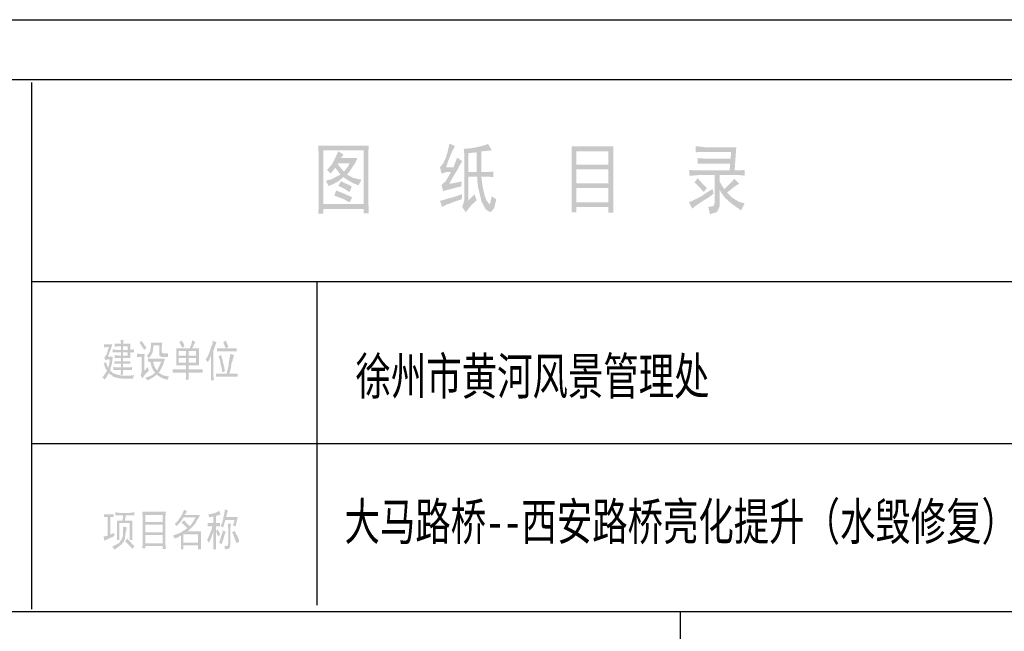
# Model space of a CAD drawing. Extents: x 39508475 to 39522402, y 3783947 to 3795549.
# Tile 8 of 256: x 39510679 to 39510759, y 3792626 to 3792676. Entities that reach past the tile are written whole.
import ezdxf
from ezdxf.enums import TextEntityAlignment as Align

# ---------------------------------------------------------------- set-up
doc = ezdxf.new("R2010")
doc.units = 0
doc.layers.get('0').update_dxf_attribs({"linetype": 'CONTINUOUS'})
doc.layers.add('LightTitle', color=7, linetype='CONTINUOUS')
doc.layers.add('图框', color=5, linetype='CONTINUOUS')
doc.styles.add('宋体', font='txt')

msp = doc.modelspace()

# ---------------------------------------------------------------- hatches: boundary and pattern name
at = {"layer": '图框'}
h = msp.add_hatch(color=0, dxfattribs=at)
h.paths.add_polyline_path([(39510734.03179, 3792665.67197), (39510734.03179, 3792665.17069), (39510734.36597, 3792665.21247), (39510734.82548, 3792665.21247), (39510736.91413, 3792665.21247), (39510737.33186, 3792665.58842), (39510734.82548, 3792665.58842), (39510734.49129, 3792665.6302)])
h.paths.add_polyline_path([(39510737.33186, 3792665.58842), (39510736.91413, 3792665.21247), (39510736.87236, 3792664.66942), (39510734.86725, 3792664.66942), (39510737.24832, 3792664.46055), (39510737.29009, 3792665.04537)])
h.paths.add_polyline_path([(39510734.19888, 3792664.71119), (39510734.19888, 3792664.25169), (39510736.83058, 3792664.25169), (39510736.78881, 3792663.70863), (39510734.24065, 3792663.70863), (39510737.20654, 3792663.70863), (39510737.20654, 3792663.87573), (39510737.24832, 3792664.46055), (39510734.86725, 3792664.66942), (39510734.70016, 3792664.66942)])
h.paths.add_polyline_path([(39510738.00023, 3792663.75041), (39510737.66605, 3792663.70863), (39510737.20654, 3792663.70863), (39510737.29009, 3792663.33268), (39510737.54073, 3792663.33268), (39510738.00023, 3792663.2909)])
h.paths.add_polyline_path([(39510733.53051, 3792663.75041), (39510733.53051, 3792663.2909), (39510733.78115, 3792663.2909), (39510734.24065, 3792663.33268), (39510735.57739, 3792663.33268), (39510735.99512, 3792663.33268), (39510737.29009, 3792663.33268), (39510737.20654, 3792663.70863), (39510734.24065, 3792663.70863), (39510733.99001, 3792663.70863)])
h.paths.add_polyline_path([(39510735.99512, 3792663.33268), (39510735.57739, 3792663.33268), (39510735.57739, 3792661.07693), (39510735.49385, 3792660.82629), (39510735.03434, 3792660.74275), (39510735.07611, 3792660.70097), (39510735.20143, 3792660.15792), (39510735.28498, 3792660.19969), (39510735.74448, 3792660.32501), (39510735.78626, 3792660.36679), (39510735.99512, 3792660.82629), (39510735.99512, 3792662.12126), (39510736.37108, 3792662.2048), (39510736.28753, 3792662.28835), (39510735.99512, 3792662.78963)])
h.paths.add_polyline_path([(39510734.19888, 3792663.08204), (39510733.94824, 3792662.74785), (39510733.99001, 3792662.70608), (39510734.3242, 3792662.3719), (39510734.70016, 3792661.95416), (39510734.9508, 3792662.28835), (39510734.90902, 3792662.33012), (39510734.57484, 3792662.66431)])
h.paths.add_polyline_path([(39510737.16477, 3792663.04027), (39510737.123, 3792662.95672), (39510736.78881, 3792662.62253), (39510736.37108, 3792662.2048), (39510735.99512, 3792662.12126), (39510736.07867, 3792661.95416), (39510736.41285, 3792661.49466), (39510736.78881, 3792661.16048), (39510736.91413, 3792661.03516), (39510737.33186, 3792660.74275), (39510737.74959, 3792660.45033), (39510737.74959, 3792660.53388), (39510738.00023, 3792661.03516), (39510737.5825, 3792661.16048), (39510737.20654, 3792661.36934), (39510736.9559, 3792661.53643), (39510736.57995, 3792661.91239), (39510736.78881, 3792662.07948), (39510737.20654, 3792662.41367), (39510737.54073, 3792662.62253), (39510737.54073, 3792662.66431)])
h.paths.add_polyline_path([(39510735.4103, 3792662.24658), (39510735.4103, 3792662.2048), (39510734.99257, 3792661.95416), (39510734.57484, 3792661.66175), (39510734.36597, 3792661.53643), (39510733.94824, 3792661.32757), (39510733.48874, 3792661.1187), (39510733.78115, 3792660.61743), (39510733.90647, 3792660.74275), (39510734.3242, 3792661.03516), (39510734.70016, 3792661.2858), (39510735.11789, 3792661.53643), (39510735.49385, 3792661.82885)])
h.paths.add_polyline_path([(39510727.38987, 3792665.67197), (39510724.00624, 3792665.67197), (39510724.00624, 3792665.50488), (39510726.97213, 3792665.25424), (39510726.97213, 3792664.16814), (39510724.3822, 3792664.16814), (39510726.97213, 3792663.79218), (39510726.97213, 3792662.66431), (39510724.3822, 3792662.66431), (39510726.97213, 3792662.28835), (39510726.97213, 3792661.1187), (39510724.3822, 3792661.1187), (39510724.00624, 3792660.95161), (39510724.00624, 3792660.32501), (39510724.3822, 3792660.32501), (39510724.3822, 3792660.74275), (39510726.97213, 3792660.74275), (39510727.38987, 3792660.95161), (39510727.38987, 3792661.41111), (39510727.38987, 3792664.29346), (39510727.38987, 3792664.46055), (39510727.38987, 3792665.04537)])
h.paths.add_polyline_path([(39510724.00624, 3792665.50488), (39510724.00624, 3792664.96183), (39510724.00624, 3792664.29346), (39510724.00624, 3792661.36934), (39510724.00624, 3792660.95161), (39510724.3822, 3792661.1187), (39510724.3822, 3792662.28835), (39510726.97213, 3792662.28835), (39510724.3822, 3792662.66431), (39510724.3822, 3792663.79218), (39510726.97213, 3792663.79218), (39510724.3822, 3792664.16814), (39510724.3822, 3792665.25424), (39510726.97213, 3792665.25424)], flags=17)
h.paths.add_polyline_path([(39510727.38987, 3792660.95161), (39510726.97213, 3792660.74275), (39510726.97213, 3792660.28324), (39510727.38987, 3792660.28324)])
h.paths.add_polyline_path([(39510714.14779, 3792665.88084), (39510714.10602, 3792665.83906), (39510713.9807, 3792665.25424), (39510713.81361, 3792664.71119), (39510713.64652, 3792664.33523), (39510713.35411, 3792663.95927), (39510713.47942, 3792663.458), (39510713.89716, 3792663.58332), (39510714.23134, 3792663.58332), (39510714.77439, 3792663.79218), (39510713.85538, 3792663.95927), (39510714.02247, 3792664.50232), (39510714.23134, 3792665.0036), (39510714.31489, 3792665.21247), (39510714.56552, 3792665.67197)])
h.paths.add_polyline_path([(39510717.239, 3792665.88084), (39510717.11368, 3792665.79729), (39510716.65418, 3792665.67197), (39510716.31999, 3792665.58842), (39510715.86049, 3792665.50488), (39510715.27567, 3792665.4631), (39510715.31744, 3792665.04537), (39510715.31744, 3792664.46055), (39510715.31744, 3792661.45289), (39510715.31744, 3792661.2858), (39510715.15035, 3792660.74275), (39510715.44276, 3792660.32501), (39510715.56808, 3792660.49211), (39510715.90226, 3792660.90984), (39510715.94404, 3792660.95161), (39510715.65163, 3792661.2858), (39510715.65163, 3792663.20736), (39510716.36177, 3792663.20736), (39510716.69595, 3792663.58332), (39510715.65163, 3792663.58332), (39510715.65163, 3792665.08715), (39510715.81872, 3792665.12892), (39510716.31999, 3792665.17069), (39510716.69595, 3792665.25424), (39510717.15546, 3792665.29601), (39510717.57319, 3792665.33779), (39510717.48964, 3792665.42133)])
h.paths.add_polyline_path([(39510716.69595, 3792665.25424), (39510716.31999, 3792665.17069), (39510716.31999, 3792663.58332), (39510715.65163, 3792663.58332), (39510716.69595, 3792663.58332)], flags=17)
h.paths.add_polyline_path([(39510714.73262, 3792664.75296), (39510714.64907, 3792664.50232), (39510714.44021, 3792663.95927), (39510713.85538, 3792663.95927), (39510714.77439, 3792663.79218), (39510714.89971, 3792664.04282), (39510715.15035, 3792664.46055)])
h.paths.add_polyline_path([(39510714.77439, 3792663.79218), (39510714.23134, 3792663.58332), (39510714.10602, 3792663.33268), (39510713.85538, 3792662.91495), (39510713.85538, 3792662.87317), (39510713.47942, 3792662.53899), (39510714.10602, 3792662.62253), (39510714.23134, 3792662.87317), (39510714.52375, 3792663.37445)])
h.paths.add_polyline_path([(39510717.65673, 3792663.62509), (39510717.239, 3792663.58332), (39510716.69595, 3792663.58332), (39510716.36177, 3792663.20736), (39510716.69595, 3792663.20736), (39510716.73773, 3792663.20736), (39510717.239, 3792663.20736), (39510717.65673, 3792663.16558)])
h.paths.add_polyline_path([(39510716.36177, 3792663.20736), (39510716.36177, 3792662.91495), (39510716.44531, 3792662.28835), (39510716.57063, 3792661.78707), (39510716.69595, 3792661.24402), (39510716.94659, 3792660.74275), (39510717.36432, 3792660.95161), (39510717.11368, 3792661.2858), (39510716.98836, 3792661.61998), (39510716.86305, 3792662.12126), (39510716.7795, 3792662.53899), (39510716.69595, 3792663.20736)], flags=17)
h.paths.add_polyline_path([(39510715.10858, 3792662.8314), (39510715.02503, 3792662.78963), (39510714.6073, 3792662.70608), (39510714.10602, 3792662.62253), (39510713.47942, 3792662.53899), (39510713.60474, 3792662.03771), (39510713.89716, 3792662.12126), (39510714.39843, 3792662.24658), (39510714.69084, 3792662.33012), (39510715.0668, 3792662.41367)])
h.paths.add_polyline_path([(39510715.15035, 3792661.78707), (39510714.89971, 3792661.70353), (39510714.39843, 3792661.53643), (39510714.06425, 3792661.45289), (39510713.81361, 3792661.36934), (39510713.35411, 3792661.24402), (39510713.5212, 3792660.74275), (39510713.89716, 3792660.95161), (39510714.06425, 3792660.99338), (39510714.48198, 3792661.16048), (39510715.10858, 3792661.36934)])
h.paths.add_polyline_path([(39510716.1529, 3792661.78707), (39510716.06936, 3792661.70353), (39510715.65163, 3792661.2858), (39510715.94404, 3792660.95161), (39510716.31999, 3792661.2858)], flags=17)
h.paths.add_polyline_path([(39510717.53141, 3792661.61998), (39510717.53141, 3792661.57821), (39510717.4061, 3792661.03516), (39510717.36432, 3792660.95161), (39510716.94659, 3792660.74275), (39510717.11368, 3792660.49211), (39510717.44787, 3792660.32501), (39510717.48964, 3792660.36679), (39510717.74028, 3792660.6592), (39510717.90737, 3792661.36934)])
h.paths.add_polyline_path([(39510707.58942, 3792665.71374), (39510703.49565, 3792665.71374), (39510703.49565, 3792665.58842), (39510707.17169, 3792665.33779), (39510707.17169, 3792660.99338), (39510703.91339, 3792660.99338), (39510703.53743, 3792660.78452), (39510707.17169, 3792660.57565), (39510707.17169, 3792660.24147), (39510707.58942, 3792660.24147), (39510707.58942, 3792660.53388), (39510707.54764, 3792661.1187), (39510707.54764, 3792661.7453), (39510707.54764, 3792664.377), (39510707.54764, 3792664.50232), (39510707.54764, 3792665.12892)])
h.paths.add_polyline_path([(39510703.49565, 3792665.58842), (39510703.53743, 3792665.0036), (39510703.53743, 3792664.377), (39510703.53743, 3792661.78707), (39510703.53743, 3792661.41111), (39510703.53743, 3792660.78452), (39510703.91339, 3792660.99338), (39510703.91339, 3792665.33779), (39510707.17169, 3792665.33779)], flags=17)
h.paths.add_polyline_path([(39510705.12481, 3792665.25424), (39510705.04126, 3792665.08715), (39510704.79062, 3792664.5441), (39510706.04381, 3792664.29346), (39510705.91849, 3792664.04282), (39510705.58431, 3792663.62509), (39510705.2919, 3792663.37445), (39510705.04126, 3792663.24913), (39510705.54254, 3792663.16558), (39510705.83495, 3792662.95672), (39510706.25268, 3792662.70608), (39510706.75396, 3792662.49722), (39510707.00459, 3792662.95672), (39510706.79573, 3792662.99849), (39510706.29445, 3792663.12381), (39510705.83495, 3792663.37445), (39510706.12736, 3792663.75041), (39510706.378, 3792664.16814), (39510706.41977, 3792664.16814), (39510706.67041, 3792664.71119), (39510705.33367, 3792664.71119), (39510705.54254, 3792665.0036)], flags=16)
h.paths.add_polyline_path([(39510704.79062, 3792664.5441), (39510704.58175, 3792664.16814), (39510704.87417, 3792663.9175), (39510704.91594, 3792663.87573), (39510705.2919, 3792663.37445), (39510705.58431, 3792663.62509), (39510705.45899, 3792663.75041), (39510705.08303, 3792664.20991), (39510705.12481, 3792664.29346), (39510706.04381, 3792664.29346)], flags=16)
h.paths.add_polyline_path([(39510704.58175, 3792664.16814), (39510704.2058, 3792663.75041), (39510704.49821, 3792663.458), (39510704.53998, 3792663.49977), (39510704.87417, 3792663.9175)], flags=16)
h.paths.add_polyline_path([(39510705.04126, 3792663.24913), (39510704.58175, 3792662.99849), (39510704.12225, 3792662.87317), (39510704.33112, 3792662.45544), (39510704.6653, 3792662.58076), (39510705.12481, 3792662.8314), (39510705.54254, 3792663.16558)], flags=16)
h.paths.add_polyline_path([(39510705.33367, 3792662.8314), (39510705.12481, 3792662.45544), (39510705.50076, 3792662.28835), (39510706.04381, 3792661.95416), (39510706.21091, 3792662.41367), (39510705.87672, 3792662.58076)], flags=16)
h.paths.add_polyline_path([(39510704.95771, 3792662.07948), (39510704.79062, 3792661.66175), (39510705.04126, 3792661.57821), (39510705.50076, 3792661.41111), (39510706.04381, 3792661.1187), (39510706.25268, 3792661.53643), (39510705.96027, 3792661.66175), (39510705.50076, 3792661.87062)], flags=16)
h.paths.add_polyline_path([(39510703.53743, 3792660.78452), (39510703.49565, 3792660.19969), (39510703.91339, 3792660.19969), (39510703.91339, 3792660.57565), (39510707.17169, 3792660.57565)])
h.paths.add_polyline_path([(39510696.01827, 3792649.92351), (39510695.8094, 3792649.79819), (39510695.89295, 3792649.58933), (39510696.01827, 3792649.29692), (39510696.22714, 3792649.42224), (39510696.14359, 3792649.6311)])
h.paths.add_polyline_path([(39510694.97394, 3792649.92351), (39510694.93217, 3792649.6311), (39510694.80685, 3792649.33869), (39510694.7233, 3792649.04628), (39510694.68153, 3792648.92096), (39510694.80685, 3792648.71209), (39510694.80685, 3792647.37535), (39510694.80685, 3792646.9994), (39510694.80685, 3792646.70698), (39510695.05749, 3792646.70698), (39510695.05749, 3792646.74876), (39510695.01572, 3792646.9994), (39510695.01572, 3792647.41713), (39510695.01572, 3792649.12982), (39510695.05749, 3792649.21337), (39510695.18281, 3792649.58933), (39510695.26635, 3792649.75642), (39510695.22458, 3792649.79819)])
h.paths.add_polyline_path([(39510695.30813, 3792649.29692), (39510695.30813, 3792649.04628), (39510695.39167, 3792649.04628), (39510695.64231, 3792649.04628), (39510696.60309, 3792649.04628), (39510695.64231, 3792649.29692), (39510695.55877, 3792649.29692)])
h.paths.add_polyline_path([(39510696.89551, 3792649.29692), (39510696.60309, 3792649.29692), (39510695.64231, 3792649.29692), (39510696.60309, 3792649.04628), (39510696.64487, 3792649.04628), (39510696.89551, 3792649.04628)])
h.paths.add_polyline_path([(39510694.68153, 3792648.92096), (39510694.55621, 3792648.62855), (39510694.38912, 3792648.41968), (39510694.55621, 3792648.16904), (39510694.68153, 3792648.37791), (39510694.80685, 3792648.71209)])
h.paths.add_polyline_path([(39510696.39423, 3792648.83741), (39510696.31068, 3792648.46146), (39510696.26891, 3792648.12727), (39510696.22714, 3792647.79309), (39510696.14359, 3792647.50067), (39510696.10182, 3792647.25004), (39510695.55877, 3792647.25004), (39510696.31068, 3792647.25004), (39510696.35246, 3792647.41713), (39510696.436, 3792647.75131), (39510696.47777, 3792648.0855), (39510696.56132, 3792648.29436), (39510696.60309, 3792648.46146), (39510696.68664, 3792648.75387), (39510696.64487, 3792648.75387)])
h.paths.add_polyline_path([(39510695.64231, 3792648.75387), (39510695.43345, 3792648.67032), (39510695.43345, 3792648.62855), (39510695.55877, 3792648.29436), (39510695.60054, 3792648.00195), (39510695.68409, 3792647.70954), (39510695.72586, 3792647.37535), (39510695.9765, 3792647.4589), (39510695.93472, 3792647.50067), (39510695.89295, 3792647.79309), (39510695.8094, 3792648.0855), (39510695.72586, 3792648.41968)])
h.paths.add_polyline_path([(39510696.97905, 3792647.25004), (39510696.68664, 3792647.25004), (39510696.31068, 3792647.25004), (39510696.68664, 3792646.9994), (39510696.72841, 3792646.9994), (39510696.97905, 3792646.9994)])
h.paths.add_polyline_path([(39510695.22458, 3792647.25004), (39510695.22458, 3792646.9994), (39510695.30813, 3792646.9994), (39510695.60054, 3792646.9994), (39510696.68664, 3792646.9994), (39510696.31068, 3792647.25004), (39510695.55877, 3792647.25004), (39510695.43345, 3792647.25004)])
h.paths.add_polyline_path([(39510693.30302, 3792649.96529), (39510693.30302, 3792649.92351), (39510693.21947, 3792649.58933), (39510693.09415, 3792649.29692), (39510692.00805, 3792649.29692), (39510692.00805, 3792649.25514), (39510692.80174, 3792649.08805), (39510693.59543, 3792649.08805), (39510693.59543, 3792648.71209), (39510693.01061, 3792648.71209), (39510692.00805, 3792648.58677), (39510692.00805, 3792648.545), (39510693.59543, 3792648.50323), (39510693.59543, 3792648.12727), (39510693.01061, 3792648.12727), (39510692.00805, 3792647.9184), (39510692.80174, 3792647.9184), (39510692.80174, 3792647.58422), (39510692.04983, 3792647.58422), (39510693.01061, 3792647.58422), (39510693.01061, 3792647.9184), (39510693.84607, 3792647.9184), (39510693.84607, 3792649.29692), (39510693.30302, 3792649.29692), (39510693.42834, 3792649.58933), (39510693.55366, 3792649.79819)])
h.paths.add_polyline_path([(39510692.42578, 3792649.92351), (39510692.25869, 3792649.79819), (39510692.34224, 3792649.6311), (39510692.50933, 3792649.33869), (39510692.67642, 3792649.46401), (39510692.59288, 3792649.71465)], flags=17)
h.paths.add_polyline_path([(39510692.00805, 3792649.25514), (39510692.00805, 3792648.96273), (39510692.00805, 3792648.58677), (39510693.01061, 3792648.71209), (39510692.21692, 3792648.71209), (39510692.21692, 3792649.08805), (39510692.80174, 3792649.08805)], flags=17)
h.paths.add_polyline_path([(39510692.80174, 3792649.08805), (39510692.80174, 3792648.71209), (39510692.21692, 3792648.71209), (39510693.01061, 3792648.71209), (39510693.01061, 3792649.08805), (39510693.59543, 3792649.08805)], flags=17)
h.paths.add_polyline_path([(39510692.00805, 3792648.545), (39510692.00805, 3792648.21082), (39510692.00805, 3792647.9184), (39510693.01061, 3792648.12727), (39510692.21692, 3792648.12727), (39510692.21692, 3792648.50323), (39510692.80174, 3792648.50323), (39510693.01061, 3792648.50323), (39510693.59543, 3792648.50323)], flags=17)
h.paths.add_polyline_path([(39510693.01061, 3792648.50323), (39510692.80174, 3792648.50323), (39510692.80174, 3792648.12727), (39510692.21692, 3792648.12727), (39510693.01061, 3792648.12727)], flags=16)
h.paths.add_polyline_path([(39510691.71564, 3792647.58422), (39510691.71564, 3792647.33358), (39510691.79919, 3792647.33358), (39510692.0916, 3792647.33358), (39510692.80174, 3792647.33358), (39510693.01061, 3792647.58422), (39510692.04983, 3792647.58422), (39510691.92451, 3792647.58422)])
h.paths.add_polyline_path([(39510694.13848, 3792647.58422), (39510694.01316, 3792647.58422), (39510693.72075, 3792647.58422), (39510693.01061, 3792647.58422), (39510692.80174, 3792647.33358), (39510693.72075, 3792647.33358), (39510693.88784, 3792647.33358), (39510694.13848, 3792647.33358)])
h.paths.add_polyline_path([(39510692.80174, 3792647.33358), (39510692.80174, 3792646.9994), (39510692.75997, 3792646.74876), (39510693.01061, 3792646.74876), (39510693.01061, 3792646.95762), (39510693.01061, 3792647.33358), (39510693.72075, 3792647.33358)])
h.paths.add_polyline_path([(39510689.16748, 3792649.92351), (39510689.04216, 3792649.71465), (39510689.08394, 3792649.67287), (39510689.25103, 3792649.42224), (39510689.41812, 3792649.1716), (39510689.58521, 3792649.33869), (39510689.50167, 3792649.46401), (39510689.33457, 3792649.71465)])
h.paths.add_polyline_path([(39510690.88018, 3792649.75642), (39510690.62954, 3792649.54756), (39510690.62954, 3792648.79564), (39510691.08904, 3792648.87919), (39510690.92195, 3792648.87919), (39510690.83841, 3792649.00451), (39510690.83841, 3792649.38046), (39510690.83841, 3792649.46401)])
h.paths.add_polyline_path([(39510690.88018, 3792649.75642), (39510689.96117, 3792649.75642), (39510689.96117, 3792649.50578), (39510689.9194, 3792649.21337), (39510689.9194, 3792649.12982), (39510689.79408, 3792648.87919), (39510689.62699, 3792648.67032), (39510689.79408, 3792648.50323), (39510689.96117, 3792648.71209), (39510690.08649, 3792648.96273), (39510690.12826, 3792649.21337), (39510690.17004, 3792649.54756), (39510690.62954, 3792649.54756)])
h.paths.add_polyline_path([(39510691.33968, 3792648.87919), (39510691.08904, 3792648.87919), (39510690.62954, 3792648.79564), (39510690.62954, 3792648.71209), (39510690.83841, 3792648.58677), (39510691.33968, 3792648.58677)])
h.paths.add_polyline_path([(39510688.8333, 3792648.87919), (39510688.8333, 3792648.58677), (39510688.95862, 3792648.58677), (39510689.20926, 3792648.62855), (39510689.45989, 3792648.83741), (39510689.12571, 3792648.83741), (39510689.08394, 3792648.83741)])
h.paths.add_polyline_path([(39510689.45989, 3792648.83741), (39510689.20926, 3792648.62855), (39510689.20926, 3792647.41713), (39510689.41812, 3792647.4589), (39510689.41812, 3792648.29436), (39510689.41812, 3792648.545)])
h.paths.add_polyline_path([(39510689.71053, 3792648.46146), (39510689.71053, 3792648.21082), (39510689.87763, 3792648.21082), (39510690.79663, 3792648.21082), (39510690.71309, 3792648.04372), (39510690.58777, 3792647.75131), (39510690.46245, 3792647.50067), (39510690.62954, 3792647.37535), (39510690.79663, 3792647.66777), (39510690.92195, 3792647.9184), (39510691.0055, 3792648.16904), (39510691.08904, 3792648.46146), (39510690.12826, 3792648.46146), (39510689.96117, 3792648.46146)])
h.paths.add_polyline_path([(39510689.87763, 3792648.21082), (39510689.9194, 3792648.16904), (39510690.00294, 3792647.83486), (39510690.12826, 3792647.54245), (39510690.29536, 3792647.33358), (39510690.21181, 3792647.25004), (39510689.96117, 3792647.08294), (39510689.75231, 3792646.9994), (39510689.50167, 3792646.91585), (39510689.66876, 3792646.70698), (39510689.87763, 3792646.79053), (39510690.08649, 3792646.91585), (39510690.21181, 3792646.9994), (39510690.42068, 3792647.16649), (39510690.83841, 3792647.16649), (39510690.58777, 3792647.33358), (39510690.62954, 3792647.37535), (39510690.46245, 3792647.50067), (39510690.33713, 3792647.66777), (39510690.21181, 3792647.9184), (39510690.12826, 3792648.21082), (39510690.79663, 3792648.21082)])
h.paths.add_polyline_path([(39510689.66876, 3792647.79309), (39510689.62699, 3792647.70954), (39510689.41812, 3792647.4589), (39510689.20926, 3792647.41713), (39510689.20926, 3792647.37535), (39510689.12571, 3792647.08294), (39510689.2928, 3792646.87408), (39510689.33457, 3792646.95762), (39510689.50167, 3792647.20826), (39510689.58521, 3792647.29181), (39510689.79408, 3792647.50067)])
h.paths.add_polyline_path([(39510690.83841, 3792647.16649), (39510690.42068, 3792647.16649), (39510690.54599, 3792647.08294), (39510690.79663, 3792646.91585), (39510691.0055, 3792646.8323), (39510691.29791, 3792646.74876), (39510691.42323, 3792647.04117), (39510691.29791, 3792647.04117), (39510691.04727, 3792647.08294)])
h.paths.add_polyline_path([(39510687.7472, 3792649.96529), (39510687.49656, 3792649.96529), (39510687.53833, 3792649.67287), (39510687.70542, 3792649.67287)])
h.paths.add_polyline_path([(39510687.03705, 3792649.67287), (39510687.03705, 3792649.42224), (39510687.24592, 3792649.46401), (39510687.53833, 3792649.46401), (39510687.70542, 3792649.46401), (39510688.08138, 3792649.46401), (39510688.29025, 3792649.67287), (39510687.70542, 3792649.67287), (39510687.53833, 3792649.67287), (39510687.24592, 3792649.67287)])
h.paths.add_polyline_path([(39510688.29025, 3792649.67287), (39510688.08138, 3792649.46401), (39510688.08138, 3792649.1716), (39510687.70542, 3792649.1716), (39510687.53833, 3792649.1716), (39510687.32947, 3792649.1716), (39510688.29025, 3792649.1716), (39510688.29025, 3792649.38046)])
h.paths.add_polyline_path([(39510686.15982, 3792649.6311), (39510686.15982, 3792649.38046), (39510686.28514, 3792649.38046), (39510686.57755, 3792649.42224), (39510686.78642, 3792649.46401), (39510686.82819, 3792649.6311), (39510686.61932, 3792649.6311), (39510686.36869, 3792649.6311)])
h.paths.add_polyline_path([(39510686.78642, 3792649.46401), (39510686.57755, 3792649.42224), (39510686.494, 3792649.21337), (39510686.41046, 3792648.92096), (39510686.36869, 3792648.79564), (39510686.20159, 3792648.58677), (39510686.61932, 3792648.41968), (39510686.61932, 3792648.29436), (39510686.57755, 3792647.96018), (39510686.494, 3792647.70954), (39510686.6611, 3792647.58422), (39510686.74464, 3792647.87663), (39510686.78642, 3792647.96018), (39510686.82819, 3792648.25259), (39510686.86996, 3792648.62855), (39510686.494, 3792648.62855), (39510686.53578, 3792648.79564), (39510686.70287, 3792649.21337)])
h.paths.add_polyline_path([(39510687.70542, 3792649.46401), (39510687.53833, 3792649.46401), (39510687.53833, 3792649.1716), (39510687.70542, 3792649.1716)], flags=17)
h.paths.add_polyline_path([(39510686.86996, 3792649.21337), (39510686.86996, 3792648.96273), (39510687.07883, 3792648.96273), (39510687.32947, 3792648.96273), (39510687.53833, 3792648.96273), (39510687.70542, 3792648.96273), (39510688.08138, 3792648.96273), (39510688.29025, 3792648.96273), (39510688.29025, 3792649.1716), (39510687.32947, 3792649.1716), (39510687.16237, 3792649.1716)])
h.paths.add_polyline_path([(39510688.58266, 3792649.21337), (39510688.54089, 3792649.21337), (39510688.29025, 3792649.1716), (39510688.29025, 3792648.96273), (39510688.33202, 3792648.96273), (39510688.58266, 3792648.96273)])
h.paths.add_polyline_path([(39510688.29025, 3792648.96273), (39510688.08138, 3792648.96273), (39510688.08138, 3792648.71209), (39510687.70542, 3792648.71209), (39510687.53833, 3792648.71209), (39510688.29025, 3792648.62855)])
h.paths.add_polyline_path([(39510687.70542, 3792648.96273), (39510687.53833, 3792648.96273), (39510687.53833, 3792648.71209), (39510687.70542, 3792648.71209)])
h.paths.add_polyline_path([(39510687.03705, 3792648.75387), (39510687.03705, 3792648.50323), (39510687.24592, 3792648.50323), (39510687.53833, 3792648.50323), (39510687.70542, 3792648.50323), (39510688.29025, 3792648.50323), (39510688.29025, 3792648.62855), (39510687.53833, 3792648.71209), (39510687.28769, 3792648.71209)])
h.paths.add_polyline_path([(39510686.20159, 3792648.58677), (39510686.24337, 3792648.33614), (39510686.36869, 3792648.37791), (39510686.61932, 3792648.41968)], flags=17)
h.paths.add_polyline_path([(39510687.70542, 3792648.50323), (39510687.53833, 3792648.50323), (39510687.53833, 3792648.25259), (39510687.70542, 3792648.25259)])
h.paths.add_polyline_path([(39510688.29025, 3792648.25259), (39510688.24847, 3792648.25259), (39510688.03961, 3792648.25259), (39510687.70542, 3792648.25259), (39510687.53833, 3792648.25259), (39510687.70542, 3792648.04372), (39510687.78897, 3792648.04372), (39510688.12316, 3792648.04372), (39510688.29025, 3792648.04372)])
h.paths.add_polyline_path([(39510686.99528, 3792648.25259), (39510686.99528, 3792648.04372), (39510687.24592, 3792648.04372), (39510687.53833, 3792648.04372), (39510687.70542, 3792648.04372), (39510687.53833, 3792648.25259), (39510687.49656, 3792648.25259), (39510687.24592, 3792648.25259)])
h.paths.add_polyline_path([(39510686.32691, 3792648.16904), (39510686.11805, 3792648.0855), (39510686.15982, 3792648.04372), (39510686.24337, 3792647.75131), (39510686.41046, 3792647.4589), (39510686.36869, 3792647.41713), (39510686.20159, 3792647.16649), (39510686.0345, 3792646.95762), (39510686.20159, 3792646.79053), (39510686.24337, 3792646.79053), (39510686.41046, 3792647.04117), (39510686.53578, 3792647.29181), (39510686.86996, 3792647.29181), (39510686.6611, 3792647.50067), (39510686.6611, 3792647.58422), (39510686.494, 3792647.70954), (39510686.41046, 3792647.9184)])
h.paths.add_polyline_path([(39510687.70542, 3792648.04372), (39510687.53833, 3792648.04372), (39510687.53833, 3792647.75131), (39510687.28769, 3792647.75131), (39510687.70542, 3792647.75131)])
h.paths.add_polyline_path([(39510686.91174, 3792647.79309), (39510686.91174, 3792647.54245), (39510687.03705, 3792647.54245), (39510687.28769, 3792647.54245), (39510687.53833, 3792647.54245), (39510687.70542, 3792647.54245), (39510688.03961, 3792647.54245), (39510687.70542, 3792647.75131), (39510687.28769, 3792647.75131), (39510687.16237, 3792647.75131)])
h.paths.add_polyline_path([(39510688.41557, 3792647.79309), (39510688.29025, 3792647.75131), (39510688.03961, 3792647.75131), (39510687.70542, 3792647.75131), (39510688.03961, 3792647.54245), (39510688.16493, 3792647.54245), (39510688.41557, 3792647.54245)])
h.paths.add_polyline_path([(39510687.70542, 3792647.54245), (39510687.53833, 3792647.54245), (39510687.53833, 3792647.4589), (39510687.49656, 3792647.16649), (39510687.7472, 3792647.16649), (39510687.70542, 3792647.20826)])
h.paths.add_polyline_path([(39510686.86996, 3792647.29181), (39510686.53578, 3792647.29181), (39510686.57755, 3792647.25004), (39510686.82819, 3792647.08294), (39510687.95606, 3792647.08294), (39510687.70542, 3792647.08294), (39510687.45479, 3792647.12472), (39510687.24592, 3792647.16649), (39510686.99528, 3792647.25004)])
h.paths.add_polyline_path([(39510688.58266, 3792647.12472), (39510688.54089, 3792647.12472), (39510688.24847, 3792647.08294), (39510687.99784, 3792647.08294), (39510687.95606, 3792647.08294), (39510686.82819, 3792647.08294), (39510686.91174, 3792646.9994), (39510687.16237, 3792646.91585), (39510687.41301, 3792646.87408), (39510687.70542, 3792646.8323), (39510687.7472, 3792646.8323), (39510687.95606, 3792646.8323), (39510688.2067, 3792646.8323), (39510688.49911, 3792646.8323)])
h.paths.add_polyline_path([(39510695.9765, 3792636.26371), (39510695.93472, 3792636.18016), (39510695.89295, 3792635.88775), (39510695.8094, 3792635.55357), (39510695.8094, 3792635.47002), (39510696.72841, 3792635.38648), (39510696.68664, 3792635.21938), (39510696.60309, 3792634.92697), (39510696.81196, 3792634.8852), (39510696.97905, 3792635.63711), (39510696.06004, 3792635.63711), (39510696.10182, 3792635.88775), (39510696.18536, 3792636.13839)])
h.paths.add_polyline_path([(39510695.47522, 3792636.13839), (39510695.26635, 3792636.01307), (39510695.05749, 3792635.92953), (39510694.84862, 3792635.88775), (39510694.59798, 3792635.84598), (39510694.68153, 3792635.59534), (39510694.80685, 3792635.63711), (39510695.01572, 3792635.67889), (39510695.22458, 3792635.72066), (39510695.3499, 3792635.76243), (39510695.60054, 3792635.84598)])
h.paths.add_polyline_path([(39510695.22458, 3792635.72066), (39510695.01572, 3792635.67889), (39510695.01572, 3792635.13584), (39510695.22458, 3792635.13584)])
h.paths.add_polyline_path([(39510695.8094, 3792635.47002), (39510695.72586, 3792635.17761), (39510695.60054, 3792634.8852), (39510695.8094, 3792634.80165), (39510695.89295, 3792635.09406), (39510695.9765, 3792635.38648), (39510696.72841, 3792635.38648)])
h.paths.add_polyline_path([(39510695.55877, 3792635.13584), (39510695.47522, 3792635.13584), (39510695.22458, 3792635.13584), (39510694.93217, 3792634.8852), (39510695.22458, 3792634.8852), (39510695.30813, 3792634.8852), (39510695.55877, 3792634.8852)])
h.paths.add_polyline_path([(39510694.55621, 3792635.13584), (39510694.55621, 3792634.8852), (39510694.63976, 3792634.8852), (39510694.93217, 3792634.8852), (39510695.22458, 3792635.13584), (39510695.01572, 3792635.13584), (39510694.84862, 3792635.13584)])
h.paths.add_polyline_path([(39510696.436, 3792635.09406), (39510696.18536, 3792635.09406), (39510696.18536, 3792634.96875), (39510696.22714, 3792634.63456), (39510696.22714, 3792633.46491), (39510696.14359, 3792633.29782), (39510695.89295, 3792633.29782), (39510695.9765, 3792633.00541), (39510696.06004, 3792633.00541), (39510696.31068, 3792633.08896), (39510696.39423, 3792633.38137), (39510696.39423, 3792634.63456), (39510696.39423, 3792634.80165)])
h.paths.add_polyline_path([(39510694.93217, 3792634.8852), (39510695.01572, 3792634.55101), (39510695.01572, 3792633.42314), (39510695.01572, 3792633.38137), (39510695.01572, 3792633.00541), (39510695.22458, 3792633.00541), (39510695.22458, 3792633.13073), (39510695.22458, 3792633.42314), (39510695.22458, 3792634.46747), (39510695.22458, 3792634.8852)])
h.paths.add_polyline_path([(39510694.93217, 3792634.8852), (39510694.84862, 3792634.55101), (39510694.7233, 3792634.2586), (39510694.63976, 3792634.04974), (39510694.51444, 3792633.7991), (39510694.63976, 3792633.54846), (39510694.7233, 3792633.67378), (39510694.84862, 3792633.96619), (39510694.93217, 3792634.21683), (39510695.01572, 3792634.55101)])
h.paths.add_polyline_path([(39510695.3499, 3792634.63456), (39510695.22458, 3792634.46747), (39510695.26635, 3792634.38392), (39510695.39167, 3792634.04974), (39510695.55877, 3792634.21683), (39510695.51699, 3792634.34215)])
h.paths.add_polyline_path([(39510695.76763, 3792634.55101), (39510695.76763, 3792634.42569), (39510695.64231, 3792634.09151), (39510695.55877, 3792633.7991), (39510695.47522, 3792633.54846), (39510695.68409, 3792633.42314), (39510695.68409, 3792633.46491), (39510695.8094, 3792633.7991), (39510695.89295, 3792634.04974), (39510695.89295, 3792634.13328), (39510696.01827, 3792634.42569)])
h.paths.add_polyline_path([(39510696.72841, 3792634.50924), (39510696.51955, 3792634.38392), (39510696.56132, 3792634.34215), (39510696.68664, 3792634.04974), (39510696.77019, 3792633.7991), (39510696.89551, 3792633.50669), (39510697.10437, 3792633.63201), (39510697.0626, 3792633.84087), (39510696.93728, 3792634.13328), (39510696.85373, 3792634.2586)])
h.paths.add_polyline_path([(39510692.63465, 3792636.22194), (39510692.59288, 3792636.09662), (39510692.46756, 3792635.80421), (39510692.30046, 3792635.55357), (39510692.25869, 3792635.5118), (39510692.0916, 3792635.26116), (39510691.88273, 3792635.09406), (39510692.04983, 3792634.8852), (39510692.17515, 3792635.05229), (39510692.38401, 3792635.26116), (39510692.59288, 3792635.59534), (39510693.55366, 3792635.59534), (39510693.92962, 3792635.80421), (39510692.67642, 3792635.80421), (39510692.80174, 3792635.9713), (39510692.88529, 3792636.09662)])
h.paths.add_polyline_path([(39510693.92962, 3792635.80421), (39510693.55366, 3792635.59534), (39510693.42834, 3792635.3447), (39510693.26125, 3792635.09406), (39510693.09415, 3792634.8852), (39510693.21947, 3792634.75988), (39510693.42834, 3792634.96875), (39510693.59543, 3792635.17761), (39510693.6372, 3792635.30293), (39510693.8043, 3792635.55357)])
h.paths.add_polyline_path([(39510692.63465, 3792635.38648), (39510692.46756, 3792635.17761), (39510692.46756, 3792635.13584), (39510692.67642, 3792634.96875), (39510692.88529, 3792634.75988), (39510692.84351, 3792634.67633), (39510692.63465, 3792634.55101), (39510692.38401, 3792634.38392), (39510692.21692, 3792634.30038), (39510693.76252, 3792634.21683), (39510693.76252, 3792633.54846), (39510692.59288, 3792633.54846), (39510694.01316, 3792633.46491), (39510694.01316, 3792634.04974), (39510694.01316, 3792634.13328), (39510694.01316, 3792634.46747), (39510692.92706, 3792634.46747), (39510693.01061, 3792634.55101), (39510693.21947, 3792634.75988), (39510693.09415, 3792634.8852), (39510693.05238, 3792634.92697), (39510692.88529, 3792635.09406)])
h.paths.add_polyline_path([(39510692.21692, 3792634.30038), (39510691.96628, 3792634.21683), (39510691.75741, 3792634.13328), (39510692.38401, 3792634.13328), (39510692.38401, 3792633.42314), (39510692.38401, 3792633.33959), (39510693.76252, 3792633.33959), (39510693.76252, 3792633.00541), (39510694.01316, 3792633.00541), (39510694.01316, 3792633.13073), (39510694.01316, 3792633.46491), (39510692.59288, 3792633.54846), (39510692.59288, 3792634.21683), (39510693.76252, 3792634.21683)])
h.paths.add_polyline_path([(39510691.75741, 3792634.13328), (39510691.88273, 3792633.88264), (39510692.0916, 3792633.96619), (39510692.38401, 3792634.13328)], flags=17)
h.paths.add_polyline_path([(39510692.38401, 3792633.33959), (39510692.38401, 3792633.00541), (39510692.59288, 3792633.00541), (39510692.59288, 3792633.33959), (39510693.76252, 3792633.33959)], flags=17)
h.paths.add_polyline_path([(39510691.17259, 3792636.05485), (39510689.25103, 3792636.05485), (39510689.25103, 3792635.9713), (39510690.92195, 3792635.80421), (39510690.92195, 3792635.21938), (39510689.50167, 3792635.21938), (39510690.92195, 3792635.01052), (39510690.92195, 3792634.38392), (39510689.50167, 3792634.38392), (39510690.92195, 3792634.17506), (39510690.92195, 3792633.50669), (39510689.50167, 3792633.50669), (39510689.2928, 3792633.42314), (39510689.25103, 3792633.08896), (39510689.50167, 3792633.08896), (39510689.50167, 3792633.29782), (39510690.92195, 3792633.29782), (39510691.13082, 3792633.42314), (39510691.13082, 3792633.67378), (39510691.13082, 3792635.30293), (39510691.13082, 3792635.38648), (39510691.13082, 3792635.72066)])
h.paths.add_polyline_path([(39510689.25103, 3792635.9713), (39510689.2928, 3792635.63711), (39510689.2928, 3792635.30293), (39510689.2928, 3792633.67378), (39510689.2928, 3792633.42314), (39510689.50167, 3792633.50669), (39510689.50167, 3792634.17506), (39510690.92195, 3792634.17506), (39510689.50167, 3792634.38392), (39510689.50167, 3792635.01052), (39510690.92195, 3792635.01052), (39510689.50167, 3792635.21938), (39510689.50167, 3792635.80421), (39510690.92195, 3792635.80421)], flags=17)
h.paths.add_polyline_path([(39510691.13082, 3792633.42314), (39510690.92195, 3792633.29782), (39510690.92195, 3792633.04718), (39510691.17259, 3792633.04718)])
h.paths.add_polyline_path([(39510688.62443, 3792636.01307), (39510688.54089, 3792636.01307), (39510688.29025, 3792635.9713), (39510687.41301, 3792635.9713), (39510687.70542, 3792635.76243), (39510688.29025, 3792635.76243), (39510688.37379, 3792635.76243), (39510688.62443, 3792635.76243)])
h.paths.add_polyline_path([(39510687.07883, 3792636.01307), (39510687.07883, 3792635.76243), (39510687.16237, 3792635.76243), (39510687.41301, 3792635.76243), (39510687.70542, 3792635.76243), (39510687.41301, 3792635.9713), (39510687.37124, 3792635.9713)])
h.paths.add_polyline_path([(39510686.95351, 3792635.84598), (39510686.86996, 3792635.84598), (39510686.57755, 3792635.84598), (39510686.45223, 3792635.63711), (39510686.6611, 3792635.63711), (39510686.70287, 3792635.63711), (39510686.95351, 3792635.63711)])
h.paths.add_polyline_path([(39510686.15982, 3792635.84598), (39510686.15982, 3792635.63711), (39510686.20159, 3792635.63711), (39510686.45223, 3792635.63711), (39510686.57755, 3792635.84598), (39510686.41046, 3792635.84598)])
h.paths.add_polyline_path([(39510687.70542, 3792635.76243), (39510687.70542, 3792635.67889), (39510687.66365, 3792635.3447), (39510687.20415, 3792635.3447), (39510687.20415, 3792635.21938), (39510688.24847, 3792635.13584), (39510688.24847, 3792633.75733), (39510688.45734, 3792633.75733), (39510688.45734, 3792633.88264), (39510688.45734, 3792634.21683), (39510688.45734, 3792634.8852), (39510688.45734, 3792635.01052), (39510688.45734, 3792635.3447), (39510687.87252, 3792635.3447), (39510687.87252, 3792635.47002), (39510687.91429, 3792635.76243), (39510688.29025, 3792635.76243)])
h.paths.add_polyline_path([(39510686.45223, 3792635.63711), (39510686.45223, 3792634.13328), (39510686.6611, 3792634.21683), (39510686.6611, 3792635.63711)])
h.paths.add_polyline_path([(39510687.20415, 3792635.21938), (39510687.20415, 3792634.8852), (39510687.20415, 3792634.17506), (39510687.20415, 3792634.09151), (39510687.20415, 3792633.75733), (39510687.41301, 3792633.75733), (39510687.41301, 3792635.13584), (39510688.24847, 3792635.13584)], flags=17)
h.paths.add_polyline_path([(39510687.70542, 3792634.84343), (39510687.70542, 3792634.63456), (39510687.70542, 3792634.34215), (39510687.70542, 3792634.17506), (39510687.62188, 3792633.88264), (39510687.53833, 3792633.75733), (39510687.37124, 3792633.50669), (39510687.32947, 3792633.50669), (39510687.1206, 3792633.38137), (39510686.82819, 3792633.25605), (39510686.99528, 3792633.00541), (39510687.16237, 3792633.08896), (39510687.37124, 3792633.25605), (39510687.5801, 3792633.42314), (39510687.7472, 3792633.63201), (39510687.87252, 3792633.92442), (39510687.87252, 3792634.09151), (39510687.91429, 3792634.42569), (39510687.95606, 3792634.46747), (39510687.99784, 3792634.80165)])
h.paths.add_polyline_path([(39510686.99528, 3792634.34215), (39510686.91174, 3792634.30038), (39510686.6611, 3792634.21683), (39510686.45223, 3792634.13328), (39510686.36869, 3792634.09151), (39510686.11805, 3792634.04974), (39510686.20159, 3792633.71555), (39510686.36869, 3792633.7991), (39510686.61932, 3792633.92442), (39510686.74464, 3792633.96619), (39510686.99528, 3792634.09151)])
h.paths.add_polyline_path([(39510688.03961, 3792633.88264), (39510687.87252, 3792633.67378), (39510688.12316, 3792633.42314), (39510688.33202, 3792633.21428), (39510688.45734, 3792633.04718), (39510688.62443, 3792633.25605), (39510688.45734, 3792633.42314), (39510688.29025, 3792633.63201)])

# ---------------------------------------------------------------- linework, layer by layer
at = {"color": 0}
for p, q in [((39510808.86015, 3792671.05548), (39510633.63895, 3792671.05548)), ((39510680.2848, 3792670.82274), (39510680.2848, 3792628.15583)), ((39510680.2848, 3792654.70887), (39510808.51702, 3792654.70887)), ((39510703.39356, 3792654.70887), (39510703.39356, 3792628.49507)), ((39510680.2848, 3792641.59213), (39510808.51702, 3792641.59213)), ((39510633.45188, 3792627.98032), (39510808.27205, 3792627.98032)), ((39510732.80584, 3792411.20878), (39510732.80584, 3792627.98032))]:
    msp.add_line(p, q, dxfattribs=at)
msp.add_lwpolyline([(39510609.30267, 3792378.92274), (39510609.30267, 3792675.92274), (39510819.30267, 3792675.92274), (39510819.30267, 3792378.92274)], close=True, dxfattribs=at)

# ---------------------------------------------------------------- texts
at = {"layer": 'LightTitle', "color": 4, "linetype": 'Continuous', "style": '宋体', "width": 0.7}
for s, p in [('徐州市黄河风景管理处 ', (39510721.55381, 3792645.54655)), ('大马路桥--西安路桥亮化提升（水毁修复）', (39510732.83441, 3792633.76709))]:
    msp.add_text(s, height=3, dxfattribs=at).set_placement(p, align=Align.CENTER)

doc.saveas('drawing.dxf')
